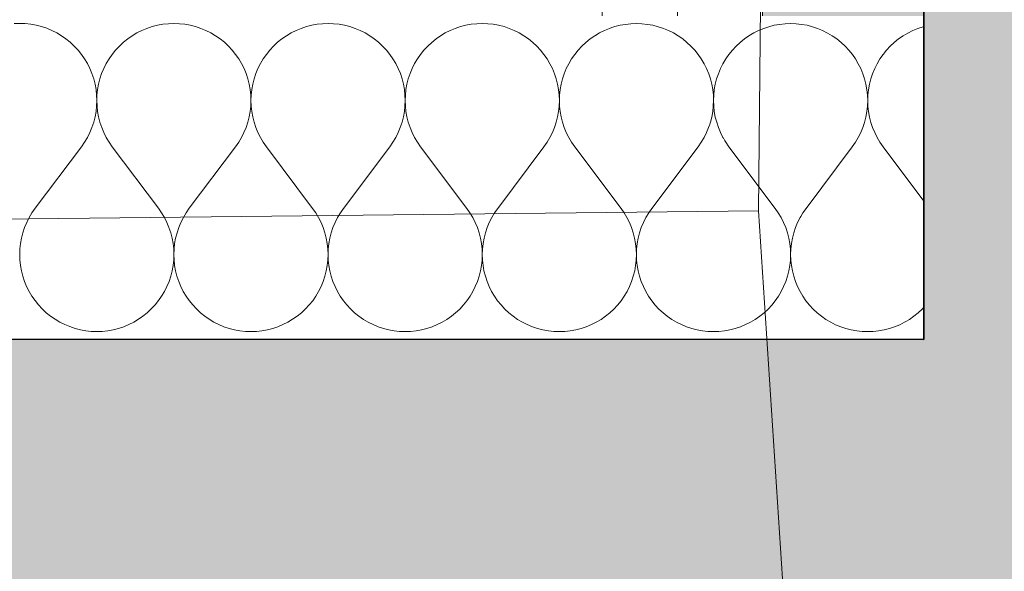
# Model space of a CAD drawing. Header units: millimetres. Extents: x -40276 to 214973, y -147941 to 35228.
# Tile 170 of 256: x -609 to -123, y 75 to 348. Entities that reach past the tile are written whole.
import ezdxf

# ---------------------------------------------------------------- set-up
doc = ezdxf.new("R2010")
doc.units = ezdxf.units.MM
doc.header["$MEASUREMENT"] = 0
doc.linetypes.add('Wipeout_Contour', pattern=[1000, 0, -1000])
for name, color, linetype in [('1._POHLED ZÁPADNÍ_2_0_plochy', 7, 'Continuous'), ('1._POHLED ZÁPADNÍ_2_akustické prvky', 7, 'Continuous'), ('1._POHLED ZÁPADNÍ_2_BT_ortho', 7, 'Continuous'), ('1._POHLED ZÁPADNÍ_2_Nové_Výplně – Řezové', 7, 'Continuous'), ('1._POHLED ZÁPADNÍ_2_Situace - terén', 7, 'Continuous')]:
    doc.layers.add(name, color=color, linetype=linetype)

# ---------------------------------------------------------------- blocks, each defined once
blk = doc.blocks.new('*X7', base_point=(-42174.69, -26223.67))
at = {"layer": '1._POHLED ZÁPADNÍ_2_Nové_Výplně – Řezové', "color": 21, "linetype": 'Continuous', "lineweight": 20, "true_color": 0xffaaaa}
for p, q in [((-310.13, 345.77), (-312.81, 345.29)), ((-307.43, 346.06), (-310.13, 345.77)), ((-304.71, 346.16), (-307.43, 346.06)), ((-301.99, 346.06), (-304.71, 346.16)), ((-299.29, 345.77), (-301.99, 346.06)), ((-296.61, 345.29), (-299.29, 345.77)), ((-233.94, 345.76), (-236.62, 345.28)), ((-231.24, 346.05), (-233.94, 345.76)), ((-228.52, 346.15), (-231.24, 346.05)), ((-225.8, 346.05), (-228.52, 346.15)), ((-223.09, 345.76), (-225.8, 346.05)), ((-220.42, 345.28), (-223.09, 345.76)), ((-315.45, 344.62), (-316.83, 344.16)), ((-312.81, 345.29), (-315.45, 344.62)), ((-293.97, 344.61), (-296.61, 345.29)), ((-291.39, 343.75), (-293.97, 344.61)), ((-288.88, 342.71), (-291.39, 343.75)), ((-286.45, 341.49), (-288.88, 342.71)), ((-284.11, 340.1), (-286.45, 341.49)), ((-246.78, 341.49), (-249.12, 340.1)), ((-244.35, 342.71), (-246.78, 341.49)), ((-241.84, 343.75), (-244.35, 342.71)), ((-239.26, 344.61), (-241.84, 343.75)), ((-236.62, 345.28), (-239.26, 344.61)), ((-217.78, 344.6), (-220.42, 345.28)), ((-215.2, 343.74), (-217.78, 344.6)), ((-212.69, 342.7), (-215.2, 343.74)), ((-210.26, 341.48), (-212.69, 342.7)), ((-207.92, 340.09), (-210.26, 341.48)), ((-170.59, 341.48), (-172.93, 340.09)), ((-168.16, 342.69), (-170.59, 341.48)), ((-165.65, 343.74), (-168.16, 342.69)), ((-163.06, 344.59), (-165.65, 343.74)), ((-162.65, 344.7), (-163.06, 344.59)), ((-281.87, 338.55), (-284.11, 340.1)), ((-279.75, 336.84), (-281.87, 338.55)), ((-277.76, 334.99), (-279.75, 336.84)), ((-253.48, 336.84), (-255.47, 334.99)), ((-251.36, 338.55), (-253.48, 336.84)), ((-249.12, 340.1), (-251.36, 338.55)), ((-205.68, 338.54), (-207.92, 340.09)), ((-203.56, 336.83), (-205.68, 338.54)), ((-201.57, 334.98), (-203.56, 336.83)), ((-177.28, 336.83), (-179.28, 334.97)), ((-175.17, 338.54), (-177.28, 336.83)), ((-172.93, 340.09), (-175.17, 338.54)), ((-275.91, 333), (-277.76, 334.99)), ((-274.21, 330.88), (-275.91, 333)), ((-272.66, 328.64), (-274.21, 330.88)), ((-259.03, 330.88), (-260.58, 328.64)), ((-257.32, 332.99), (-259.03, 330.88)), ((-255.47, 334.99), (-257.32, 332.99)), ((-199.72, 332.99), (-201.57, 334.98)), ((-198.02, 330.87), (-199.72, 332.99)), ((-196.46, 328.63), (-198.02, 330.87)), ((-182.84, 330.86), (-184.39, 328.63)), ((-181.13, 332.98), (-182.84, 330.86)), ((-179.28, 334.97), (-181.13, 332.98)), ((-271.27, 326.3), (-272.66, 328.64)), ((-270.05, 323.87), (-271.27, 326.3)), ((-261.96, 326.3), (-263.18, 323.87)), ((-260.58, 328.64), (-261.96, 326.3)), ((-195.08, 326.29), (-196.46, 328.63)), ((-193.86, 323.86), (-195.08, 326.29)), ((-185.77, 326.29), (-186.99, 323.86)), ((-184.39, 328.63), (-185.77, 326.29)), ((-269.01, 321.35), (-270.05, 323.87)), ((-268.16, 318.77), (-269.01, 321.35)), ((-264.22, 321.35), (-265.08, 318.77)), ((-263.18, 323.87), (-264.22, 321.35)), ((-192.82, 321.34), (-193.86, 323.86)), ((-191.96, 318.76), (-192.82, 321.34)), ((-188.03, 321.34), (-188.89, 318.76)), ((-186.99, 323.86), (-188.03, 321.34)), ((-267.48, 316.14), (-268.16, 318.77)), ((-265.08, 318.77), (-265.75, 316.14)), ((-191.29, 316.12), (-191.96, 318.76)), ((-188.89, 318.76), (-189.56, 316.12)), ((-267, 313.46), (-267.48, 316.14)), ((-266.71, 310.75), (-267, 313.46)), ((-266.23, 313.46), (-266.52, 310.75)), ((-265.75, 316.14), (-266.23, 313.46)), ((-190.81, 313.45), (-191.29, 316.12)), ((-190.52, 310.74), (-190.81, 313.45)), ((-190.04, 313.45), (-190.33, 310.74)), ((-189.56, 316.12), (-190.04, 313.45)), ((-266.72, 305.32), (-266.62, 308.03)), ((-266.62, 308.03), (-266.71, 310.75)), ((-266.52, 310.75), (-266.62, 308.03)), ((-266.62, 308.03), (-266.52, 305.32)), ((-190.53, 305.3), (-190.43, 308.02)), ((-190.43, 308.02), (-190.52, 310.74)), ((-190.33, 310.74), (-190.43, 308.02)), ((-190.43, 308.02), (-190.33, 305.3)), ((-267.5, 299.93), (-267.01, 302.61)), ((-267.01, 302.61), (-266.72, 305.32)), ((-266.52, 305.32), (-266.23, 302.61)), ((-266.23, 302.61), (-265.74, 299.93)), ((-191.31, 299.92), (-190.82, 302.6)), ((-190.82, 302.6), (-190.53, 305.3)), ((-190.33, 305.3), (-190.04, 302.6)), ((-190.04, 302.6), (-189.55, 299.92)), ((-268.63, 295.94), (-268.17, 297.3)), ((-268.17, 297.3), (-267.5, 299.93)), ((-265.74, 299.93), (-265.07, 297.3)), ((-265.07, 297.3), (-264.21, 294.72)), ((-192.84, 294.71), (-191.98, 297.29)), ((-191.98, 297.29), (-191.31, 299.92)), ((-189.55, 299.92), (-188.88, 297.29)), ((-188.88, 297.29), (-188.02, 294.71)), ((-264.21, 294.72), (-263.17, 292.21)), ((-263.17, 292.21), (-261.95, 289.77)), ((-195.11, 289.76), (-193.89, 292.19)), ((-193.89, 292.19), (-192.84, 294.71)), ((-188.02, 294.71), (-186.98, 292.19)), ((-186.98, 292.19), (-185.76, 289.76)), ((-261.95, 289.77), (-261.19, 288.5)), ((-198.05, 285.19), (-196.5, 287.42)), ((-196.5, 287.42), (-195.11, 289.76)), ((-185.76, 289.76), (-184.37, 287.42)), ((-184.37, 287.42), (-182.81, 285.19)), ((-220.91, 254.72), (-198.05, 285.19)), ((-162.66, 258.31), (-182.81, 285.19)), ((-220.91, 254.72), (-222.47, 252.49)), ((-222.47, 252.49), (-223.48, 250.78)), ((-165.49, 203.07), (-163.5, 204.92)), ((-163.5, 204.92), (-162.67, 205.82)), ((-171.53, 198.81), (-169.84, 199.81)), ((-169.84, 199.81), (-167.61, 201.36)), ((-167.61, 201.36), (-165.49, 203.07))]:
    blk.add_line(p, q, dxfattribs=at)
blk = doc.blocks.new('*X11', base_point=(-42174.69, -26223.67))
at = {"layer": '1._POHLED ZÁPADNÍ_2_Nové_Výplně – Řezové', "color": 21, "linetype": 'Continuous', "lineweight": 20, "true_color": 0xffaaaa}
for p, q in [((-609.47, 346.21), (-612.19, 346.11)), ((-606.75, 346.11), (-609.47, 346.21)), ((-604.05, 345.82), (-606.75, 346.11)), ((-601.37, 345.33), (-604.05, 345.82)), ((-538.7, 345.81), (-541.38, 345.33)), ((-536, 346.1), (-538.7, 345.81)), ((-533.28, 346.2), (-536, 346.1)), ((-530.56, 346.1), (-533.28, 346.2)), ((-527.86, 345.81), (-530.56, 346.1)), ((-525.18, 345.32), (-527.86, 345.81)), ((-462.51, 345.8), (-465.19, 345.31)), ((-459.81, 346.09), (-462.51, 345.8)), ((-457.09, 346.18), (-459.81, 346.09)), ((-454.37, 346.09), (-457.09, 346.18)), ((-451.67, 345.79), (-454.37, 346.09)), ((-448.99, 345.31), (-451.67, 345.79)), ((-386.32, 345.78), (-389, 345.3)), ((-383.62, 346.08), (-386.32, 345.78)), ((-380.9, 346.17), (-383.62, 346.08)), ((-378.18, 346.07), (-380.9, 346.17)), ((-375.48, 345.78), (-378.18, 346.07)), ((-372.8, 345.3), (-375.48, 345.78)), ((-598.73, 344.66), (-601.37, 345.33)), ((-596.15, 343.8), (-598.73, 344.66)), ((-593.64, 342.76), (-596.15, 343.8)), ((-591.21, 341.54), (-593.64, 342.76)), ((-588.87, 340.15), (-591.21, 341.54)), ((-551.54, 341.53), (-553.88, 340.15)), ((-549.11, 342.75), (-551.54, 341.53)), ((-546.6, 343.79), (-549.11, 342.75)), ((-544.02, 344.65), (-546.6, 343.79)), ((-541.38, 345.33), (-544.02, 344.65)), ((-522.54, 344.65), (-525.18, 345.32)), ((-519.96, 343.79), (-522.54, 344.65)), ((-517.45, 342.75), (-519.96, 343.79)), ((-515.02, 341.53), (-517.45, 342.75)), ((-512.68, 340.14), (-515.02, 341.53)), ((-475.35, 341.52), (-477.69, 340.13)), ((-472.92, 342.74), (-475.35, 341.52)), ((-470.41, 343.78), (-472.92, 342.74)), ((-467.83, 344.64), (-470.41, 343.78)), ((-465.19, 345.31), (-467.83, 344.64)), ((-446.35, 344.64), (-448.99, 345.31)), ((-443.77, 343.78), (-446.35, 344.64)), ((-441.26, 342.74), (-443.77, 343.78)), ((-438.83, 341.52), (-441.26, 342.74)), ((-436.49, 340.13), (-438.83, 341.52)), ((-399.16, 341.51), (-401.5, 340.12)), ((-396.73, 342.73), (-399.16, 341.51)), ((-394.22, 343.77), (-396.73, 342.73)), ((-391.64, 344.63), (-394.22, 343.77)), ((-389, 345.3), (-391.64, 344.63)), ((-370.16, 344.63), (-372.8, 345.3)), ((-367.58, 343.77), (-370.16, 344.63)), ((-365.07, 342.72), (-367.58, 343.77)), ((-362.64, 341.51), (-365.07, 342.72)), ((-360.3, 340.12), (-362.64, 341.51)), ((-322.97, 341.5), (-325.31, 340.11)), ((-320.54, 342.72), (-322.97, 341.5)), ((-318.03, 343.76), (-320.54, 342.72)), ((-316.83, 344.16), (-318.03, 343.76)), ((-586.63, 338.6), (-588.87, 340.15)), ((-584.52, 336.89), (-586.63, 338.6)), ((-582.53, 335.04), (-584.52, 336.89)), ((-558.24, 336.89), (-560.23, 335.03)), ((-556.12, 338.59), (-558.24, 336.89)), ((-553.88, 340.15), (-556.12, 338.59)), ((-510.44, 338.59), (-512.68, 340.14)), ((-508.33, 336.88), (-510.44, 338.59)), ((-506.34, 335.02), (-508.33, 336.88)), ((-482.05, 336.88), (-484.04, 335.02)), ((-479.93, 338.58), (-482.05, 336.88)), ((-477.69, 340.13), (-479.93, 338.58)), ((-434.25, 338.58), (-436.49, 340.13)), ((-432.14, 336.87), (-434.25, 338.58)), ((-430.15, 335.01), (-432.14, 336.87)), ((-405.86, 336.86), (-407.85, 335.01)), ((-403.74, 338.57), (-405.86, 336.86)), ((-401.5, 340.12), (-403.74, 338.57)), ((-358.06, 338.56), (-360.3, 340.12)), ((-355.95, 336.86), (-358.06, 338.56)), ((-353.95, 335), (-355.95, 336.86)), ((-329.67, 336.85), (-331.66, 335)), ((-327.55, 338.56), (-329.67, 336.85)), ((-325.31, 340.11), (-327.55, 338.56)), ((-580.67, 333.04), (-582.53, 335.04)), ((-578.97, 330.93), (-580.67, 333.04)), ((-577.42, 328.69), (-578.97, 330.93)), ((-563.79, 330.92), (-565.34, 328.69)), ((-562.08, 333.04), (-563.79, 330.92)), ((-560.23, 335.03), (-562.08, 333.04)), ((-504.48, 333.03), (-506.34, 335.02)), ((-502.78, 330.91), (-504.48, 333.03)), ((-501.23, 328.68), (-502.78, 330.91)), ((-487.6, 330.91), (-489.15, 328.68)), ((-485.89, 333.03), (-487.6, 330.91)), ((-484.04, 335.02), (-485.89, 333.03)), ((-428.29, 333.02), (-430.15, 335.01)), ((-426.59, 330.9), (-428.29, 333.02)), ((-425.04, 328.67), (-426.59, 330.9)), ((-411.41, 330.9), (-412.96, 328.66)), ((-409.7, 333.02), (-411.41, 330.9)), ((-407.85, 335.01), (-409.7, 333.02)), ((-352.1, 333.01), (-353.95, 335)), ((-350.4, 330.89), (-352.1, 333.01)), ((-348.85, 328.65), (-350.4, 330.89)), ((-335.22, 330.89), (-336.77, 328.65)), ((-333.51, 333.01), (-335.22, 330.89)), ((-331.66, 335), (-333.51, 333.01)), ((-576.03, 326.35), (-577.42, 328.69)), ((-574.81, 323.92), (-576.03, 326.35)), ((-566.73, 326.35), (-567.94, 323.91)), ((-565.34, 328.69), (-566.73, 326.35)), ((-499.84, 326.34), (-501.23, 328.68)), ((-498.62, 323.9), (-499.84, 326.34)), ((-490.54, 326.34), (-491.75, 323.9)), ((-489.15, 328.68), (-490.54, 326.34)), ((-423.65, 326.33), (-425.04, 328.67)), ((-422.43, 323.89), (-423.65, 326.33)), ((-414.35, 326.32), (-415.56, 323.89)), ((-412.96, 328.66), (-414.35, 326.32)), ((-347.46, 326.31), (-348.85, 328.65)), ((-346.24, 323.88), (-347.46, 326.31)), ((-338.16, 326.31), (-339.37, 323.88)), ((-336.77, 328.65), (-338.16, 326.31)), ((-573.77, 321.4), (-574.81, 323.92)), ((-572.92, 318.82), (-573.77, 321.4)), ((-568.98, 321.4), (-569.84, 318.82)), ((-567.94, 323.91), (-568.98, 321.4)), ((-497.58, 321.39), (-498.62, 323.9)), ((-496.73, 318.81), (-497.58, 321.39)), ((-492.79, 321.39), (-493.65, 318.81)), ((-491.75, 323.9), (-492.79, 321.39)), ((-421.39, 321.38), (-422.43, 323.89)), ((-420.54, 318.8), (-421.39, 321.38)), ((-416.6, 321.38), (-417.46, 318.8)), ((-415.56, 323.89), (-416.6, 321.38)), ((-345.2, 321.37), (-346.24, 323.88)), ((-344.35, 318.78), (-345.2, 321.37)), ((-340.41, 321.37), (-341.27, 318.78)), ((-339.37, 323.88), (-340.41, 321.37)), ((-572.25, 316.18), (-572.92, 318.82)), ((-569.84, 318.82), (-570.51, 316.18)), ((-496.06, 316.17), (-496.73, 318.81)), ((-493.65, 318.81), (-494.32, 316.17)), ((-419.87, 316.16), (-420.54, 318.8)), ((-417.46, 318.8), (-418.13, 316.16)), ((-343.67, 316.15), (-344.35, 318.78)), ((-341.27, 318.78), (-341.94, 316.15)), ((-571.77, 313.51), (-572.25, 316.18)), ((-571.48, 310.8), (-571.77, 313.51)), ((-571, 313.51), (-571.29, 310.8)), ((-570.51, 316.18), (-571, 313.51)), ((-495.57, 313.49), (-496.06, 316.17)), ((-495.29, 310.79), (-495.57, 313.49)), ((-494.81, 313.49), (-495.09, 310.79)), ((-494.32, 316.17), (-494.81, 313.49)), ((-419.38, 313.48), (-419.87, 316.16)), ((-419.1, 310.78), (-419.38, 313.48)), ((-418.61, 313.48), (-418.9, 310.78)), ((-418.13, 316.16), (-418.61, 313.48)), ((-343.19, 313.47), (-343.67, 316.15)), ((-342.9, 310.77), (-343.19, 313.47)), ((-342.42, 313.47), (-342.71, 310.77)), ((-341.94, 316.15), (-342.42, 313.47)), ((-571.38, 308.08), (-571.48, 310.8)), ((-571.48, 305.36), (-571.38, 308.08)), ((-571.29, 310.8), (-571.38, 308.08)), ((-571.38, 308.08), (-571.28, 305.36)), ((-495.19, 308.07), (-495.29, 310.79)), ((-495.29, 305.35), (-495.19, 308.07)), ((-495.09, 310.79), (-495.19, 308.07)), ((-495.19, 308.07), (-495.09, 305.35)), ((-419, 308.06), (-419.1, 310.78)), ((-419.1, 305.34), (-419, 308.06)), ((-418.9, 310.78), (-419, 308.06)), ((-419, 308.06), (-418.9, 305.34)), ((-342.91, 305.33), (-342.81, 308.05)), ((-342.81, 308.05), (-342.9, 310.77)), ((-342.71, 310.77), (-342.81, 308.05)), ((-342.81, 308.05), (-342.71, 305.33)), ((-572.26, 299.98), (-571.77, 302.66)), ((-571.77, 302.66), (-571.48, 305.36)), ((-571.28, 305.36), (-570.99, 302.66)), ((-570.99, 302.66), (-570.51, 299.98)), ((-496.07, 299.97), (-495.58, 302.65)), ((-495.58, 302.65), (-495.29, 305.35)), ((-495.09, 305.35), (-494.8, 302.65)), ((-494.8, 302.65), (-494.32, 299.97)), ((-419.88, 299.96), (-419.39, 302.63)), ((-419.39, 302.63), (-419.1, 305.34)), ((-418.9, 305.34), (-418.61, 302.63)), ((-418.61, 302.63), (-418.13, 299.96)), ((-343.69, 299.95), (-343.2, 302.62)), ((-343.2, 302.62), (-342.91, 305.33)), ((-342.71, 305.33), (-342.42, 302.62)), ((-342.42, 302.62), (-341.93, 299.95)), ((-573.8, 294.77), (-572.93, 297.35)), ((-572.93, 297.35), (-572.26, 299.98)), ((-570.51, 299.98), (-569.83, 297.35)), ((-569.83, 297.35), (-568.97, 294.76)), ((-497.61, 294.75), (-496.74, 297.33)), ((-496.74, 297.33), (-496.07, 299.97)), ((-494.32, 299.97), (-493.64, 297.33)), ((-493.64, 297.33), (-492.78, 294.75)), ((-421.41, 294.74), (-420.55, 297.32)), ((-420.55, 297.32), (-419.88, 299.96)), ((-418.13, 299.96), (-417.45, 297.32)), ((-417.45, 297.32), (-416.59, 294.74)), ((-345.22, 294.73), (-344.36, 297.31)), ((-344.36, 297.31), (-343.69, 299.95)), ((-341.93, 299.95), (-341.26, 297.31)), ((-341.26, 297.31), (-340.4, 294.73)), ((-576.06, 289.82), (-574.84, 292.25)), ((-574.84, 292.25), (-573.8, 294.77)), ((-568.97, 294.76), (-567.93, 292.25)), ((-567.93, 292.25), (-566.71, 289.82)), ((-499.87, 289.81), (-498.65, 292.24)), ((-498.65, 292.24), (-497.61, 294.75)), ((-492.78, 294.75), (-491.74, 292.24)), ((-491.74, 292.24), (-490.52, 289.81)), ((-423.68, 289.8), (-422.46, 292.23)), ((-422.46, 292.23), (-421.41, 294.74)), ((-416.59, 294.74), (-415.55, 292.23)), ((-415.55, 292.23), (-414.33, 289.8)), ((-347.49, 289.79), (-346.27, 292.22)), ((-346.27, 292.22), (-345.22, 294.73)), ((-340.4, 294.73), (-339.36, 292.22)), ((-339.36, 292.22), (-338.14, 289.78)), ((-271.3, 289.77), (-270.08, 292.21)), ((-270.08, 292.21), (-269.03, 294.72)), ((-269.03, 294.72), (-268.63, 295.94)), ((-579, 285.25), (-577.45, 287.48)), ((-577.45, 287.48), (-576.06, 289.82)), ((-566.71, 289.82), (-565.32, 287.48)), ((-565.32, 287.48), (-563.77, 285.25)), ((-502.81, 285.24), (-501.26, 287.47)), ((-501.26, 287.47), (-499.87, 289.81)), ((-490.52, 289.81), (-489.13, 287.47)), ((-489.13, 287.47), (-487.58, 285.24)), ((-426.62, 285.23), (-425.07, 287.46)), ((-425.07, 287.46), (-423.68, 289.8)), ((-414.33, 289.8), (-412.94, 287.46)), ((-412.94, 287.46), (-411.38, 285.22)), ((-350.43, 285.21), (-348.88, 287.45)), ((-348.88, 287.45), (-347.49, 289.79)), ((-338.14, 289.78), (-336.75, 287.45)), ((-336.75, 287.45), (-335.19, 285.21)), ((-274.24, 285.2), (-272.69, 287.44)), ((-272.69, 287.44), (-271.3, 289.77)), ((-261.19, 288.5), (-260.56, 287.43)), ((-260.56, 287.43), (-259, 285.2)), ((-601.87, 254.78), (-579, 285.25)), ((-540.91, 254.77), (-563.77, 285.25)), ((-525.68, 254.77), (-502.81, 285.24)), ((-464.72, 254.76), (-487.58, 285.24)), ((-449.48, 254.75), (-426.62, 285.23)), ((-388.53, 254.74), (-411.38, 285.22)), ((-373.29, 254.74), (-350.43, 285.21)), ((-312.34, 254.73), (-335.19, 285.21)), ((-297.1, 254.73), (-274.24, 285.2)), ((-236.15, 254.72), (-259, 285.2)), ((-601.87, 254.78), (-603.42, 252.54)), ((-539.36, 252.53), (-540.91, 254.77)), ((-525.68, 254.77), (-527.23, 252.53)), ((-463.17, 252.52), (-464.72, 254.76)), ((-449.48, 254.75), (-451.04, 252.52)), ((-386.98, 252.51), (-388.53, 254.74)), ((-373.29, 254.74), (-374.85, 252.51)), ((-310.79, 252.5), (-312.34, 254.73)), ((-297.1, 254.73), (-298.66, 252.5)), ((-234.6, 252.49), (-236.15, 254.72)), ((-604.81, 250.21), (-606.03, 247.77)), ((-603.42, 252.54), (-604.81, 250.21)), ((-537.97, 250.2), (-539.36, 252.53)), ((-536.75, 247.76), (-537.97, 250.2)), ((-528.62, 250.19), (-529.84, 247.76)), ((-527.23, 252.53), (-528.62, 250.19)), ((-461.78, 250.18), (-463.17, 252.52)), ((-460.56, 247.75), (-461.78, 250.18)), ((-452.43, 250.18), (-453.65, 247.75)), ((-451.04, 252.52), (-452.43, 250.18)), ((-385.59, 250.17), (-386.98, 252.51)), ((-384.37, 247.74), (-385.59, 250.17)), ((-376.24, 250.17), (-377.46, 247.74)), ((-374.85, 252.51), (-376.24, 250.17)), ((-309.4, 250.16), (-310.79, 252.5)), ((-308.18, 247.73), (-309.4, 250.16)), ((-300.05, 250.16), (-301.27, 247.73)), ((-298.66, 252.5), (-300.05, 250.16)), ((-233.21, 250.15), (-234.6, 252.49)), ((-231.99, 247.72), (-233.21, 250.15)), ((-223.86, 250.15), (-225.08, 247.72)), ((-223.48, 250.78), (-223.86, 250.15)), ((-607.07, 245.26), (-607.94, 242.68)), ((-606.03, 247.77), (-607.07, 245.26)), ((-535.71, 245.25), (-536.75, 247.76)), ((-534.85, 242.67), (-535.71, 245.25)), ((-530.88, 245.25), (-531.74, 242.67)), ((-529.84, 247.76), (-530.88, 245.25)), ((-459.52, 245.24), (-460.56, 247.75)), ((-458.66, 242.66), (-459.52, 245.24)), ((-454.69, 245.24), (-455.55, 242.66)), ((-453.65, 247.75), (-454.69, 245.24)), ((-383.33, 245.23), (-384.37, 247.74)), ((-382.47, 242.65), (-383.33, 245.23)), ((-378.5, 245.23), (-379.36, 242.65)), ((-377.46, 247.74), (-378.5, 245.23)), ((-307.14, 245.22), (-308.18, 247.73)), ((-306.28, 242.64), (-307.14, 245.22)), ((-302.31, 245.22), (-303.17, 242.63)), ((-301.27, 247.73), (-302.31, 245.22)), ((-230.95, 245.2), (-231.99, 247.72)), ((-230.09, 242.62), (-230.95, 245.2)), ((-226.12, 245.2), (-226.98, 242.62)), ((-225.08, 247.72), (-226.12, 245.2)), ((-608.61, 240.05), (-609.1, 237.37)), ((-607.94, 242.68), (-608.61, 240.05)), ((-534.17, 240.03), (-534.85, 242.67)), ((-533.69, 237.36), (-534.17, 240.03)), ((-532.42, 240.03), (-532.91, 237.36)), ((-531.74, 242.67), (-532.42, 240.03)), ((-457.98, 240.02), (-458.66, 242.66)), ((-457.5, 237.35), (-457.98, 240.02)), ((-456.23, 240.02), (-456.71, 237.35)), ((-455.55, 242.66), (-456.23, 240.02)), ((-381.79, 240.01), (-382.47, 242.65)), ((-381.31, 237.33), (-381.79, 240.01)), ((-380.04, 240.01), (-380.52, 237.33)), ((-379.36, 242.65), (-380.04, 240.01)), ((-305.6, 240), (-306.28, 242.64)), ((-305.12, 237.32), (-305.6, 240)), ((-303.85, 240), (-304.33, 237.32)), ((-303.17, 242.63), (-303.85, 240)), ((-229.41, 239.99), (-230.09, 242.62)), ((-228.93, 237.31), (-229.41, 239.99)), ((-227.66, 239.99), (-228.14, 237.31)), ((-226.98, 242.62), (-227.66, 239.99)), ((-609.39, 234.66), (-609.49, 231.95)), ((-609.1, 237.37), (-609.39, 234.66)), ((-533.4, 234.65), (-533.69, 237.36)), ((-533.3, 231.93), (-533.4, 234.65)), ((-533.2, 234.65), (-533.3, 231.93)), ((-532.91, 237.36), (-533.2, 234.65)), ((-457.21, 234.64), (-457.5, 237.35)), ((-457.11, 231.92), (-457.21, 234.64)), ((-457.01, 234.64), (-457.11, 231.92)), ((-456.71, 237.35), (-457.01, 234.64)), ((-381.02, 234.63), (-381.31, 237.33)), ((-380.92, 231.91), (-381.02, 234.63)), ((-380.82, 234.63), (-380.92, 231.91)), ((-380.52, 237.33), (-380.82, 234.63)), ((-304.82, 234.62), (-305.12, 237.32)), ((-304.73, 231.9), (-304.82, 234.62)), ((-304.63, 234.62), (-304.73, 231.9)), ((-304.33, 237.32), (-304.63, 234.62)), ((-228.63, 234.61), (-228.93, 237.31)), ((-228.54, 231.89), (-228.63, 234.61)), ((-228.44, 234.61), (-228.54, 231.89)), ((-228.14, 237.31), (-228.44, 234.61)), ((-609.49, 231.95), (-609.39, 229.23)), ((-609.39, 229.23), (-609.1, 226.52)), ((-533.68, 226.51), (-533.39, 229.22)), ((-533.39, 229.22), (-533.3, 231.93)), ((-533.3, 231.93), (-533.2, 229.22)), ((-533.2, 229.22), (-532.91, 226.51)), ((-457.49, 226.5), (-457.2, 229.2)), ((-457.2, 229.2), (-457.11, 231.92)), ((-457.11, 231.92), (-457.01, 229.2)), ((-457.01, 229.2), (-456.72, 226.5)), ((-381.3, 226.49), (-381.01, 229.19)), ((-381.01, 229.19), (-380.92, 231.91)), ((-380.92, 231.91), (-380.82, 229.19)), ((-380.82, 229.19), (-380.53, 226.49)), ((-305.11, 226.48), (-304.82, 229.18)), ((-304.82, 229.18), (-304.73, 231.9)), ((-304.73, 231.9), (-304.63, 229.18)), ((-304.63, 229.18), (-304.34, 226.47)), ((-228.92, 226.46), (-228.63, 229.17)), ((-228.63, 229.17), (-228.54, 231.89)), ((-228.54, 231.89), (-228.44, 229.17)), ((-228.44, 229.17), (-228.15, 226.46)), ((-609.1, 226.52), (-608.62, 223.84)), ((-608.62, 223.84), (-607.95, 221.21)), ((-534.84, 221.2), (-534.17, 223.83)), ((-534.17, 223.83), (-533.68, 226.51)), ((-532.91, 226.51), (-532.43, 223.83)), ((-532.43, 223.83), (-531.76, 221.2)), ((-458.65, 221.18), (-457.97, 223.82)), ((-457.97, 223.82), (-457.49, 226.5)), ((-456.72, 226.5), (-456.24, 223.82)), ((-456.24, 223.82), (-455.57, 221.18)), ((-381.78, 223.81), (-381.3, 226.49)), ((-380.53, 226.49), (-380.05, 223.81)), ((-305.59, 223.8), (-305.11, 226.48)), ((-304.34, 226.47), (-303.86, 223.8)), ((-229.4, 223.79), (-228.92, 226.46)), ((-228.15, 226.46), (-227.67, 223.79)), ((-607.95, 221.21), (-607.09, 218.63)), ((-535.7, 218.61), (-534.84, 221.2)), ((-531.76, 221.2), (-530.9, 218.61)), ((-459.5, 218.6), (-458.65, 221.18)), ((-455.57, 221.18), (-454.71, 218.6)), ((-383.31, 218.59), (-382.46, 221.17)), ((-382.46, 221.17), (-381.78, 223.81)), ((-380.05, 223.81), (-379.38, 221.17)), ((-379.38, 221.17), (-378.52, 218.59)), ((-307.12, 218.58), (-306.27, 221.16)), ((-306.27, 221.16), (-305.59, 223.8)), ((-303.86, 223.8), (-303.19, 221.16)), ((-303.19, 221.16), (-302.33, 218.58)), ((-230.93, 218.57), (-230.07, 221.15)), ((-230.07, 221.15), (-229.4, 223.79)), ((-227.67, 223.79), (-227, 221.15)), ((-227, 221.15), (-226.14, 218.57)), ((-607.09, 218.63), (-606.06, 216.11)), ((-606.06, 216.11), (-604.84, 213.68)), ((-537.95, 213.67), (-536.74, 216.1)), ((-536.74, 216.1), (-535.7, 218.61)), ((-530.9, 218.61), (-529.86, 216.1)), ((-529.86, 216.1), (-528.65, 213.67)), ((-461.76, 213.66), (-460.54, 216.09)), ((-460.54, 216.09), (-459.5, 218.6)), ((-454.71, 218.6), (-453.67, 216.09)), ((-453.67, 216.09), (-452.46, 213.65)), ((-385.57, 213.64), (-384.35, 216.08)), ((-384.35, 216.08), (-383.31, 218.59)), ((-378.52, 218.59), (-377.48, 216.08)), ((-377.48, 216.08), (-376.27, 213.64)), ((-309.38, 213.63), (-308.16, 216.07)), ((-308.16, 216.07), (-307.12, 218.58)), ((-302.33, 218.58), (-301.29, 216.06)), ((-301.29, 216.06), (-300.08, 213.63)), ((-233.19, 213.62), (-231.97, 216.05)), ((-231.97, 216.05), (-230.93, 218.57)), ((-226.14, 218.57), (-225.1, 216.05)), ((-225.1, 216.05), (-223.89, 213.62)), ((-604.84, 213.68), (-603.45, 211.34)), ((-603.45, 211.34), (-601.9, 209.1)), ((-540.89, 209.09), (-539.34, 211.33)), ((-539.34, 211.33), (-537.95, 213.67)), ((-528.65, 213.67), (-527.26, 211.33)), ((-527.26, 211.33), (-525.71, 209.09)), ((-464.7, 209.08), (-463.15, 211.32)), ((-463.15, 211.32), (-461.76, 213.66)), ((-452.46, 213.65), (-451.07, 211.31)), ((-451.07, 211.31), (-449.52, 209.08)), ((-388.51, 209.07), (-386.96, 211.3)), ((-386.96, 211.3), (-385.57, 213.64)), ((-376.27, 213.64), (-374.88, 211.3)), ((-374.88, 211.3), (-373.33, 209.07)), ((-312.32, 209.06), (-310.77, 211.29)), ((-310.77, 211.29), (-309.38, 213.63)), ((-300.08, 213.63), (-298.69, 211.29)), ((-298.69, 211.29), (-297.14, 209.06)), ((-236.13, 209.05), (-234.58, 211.28)), ((-234.58, 211.28), (-233.19, 213.62)), ((-223.89, 213.62), (-222.5, 211.28)), ((-222.5, 211.28), (-220.95, 209.04)), ((-601.9, 209.1), (-600.2, 206.98)), ((-600.2, 206.98), (-598.34, 204.99)), ((-598.34, 204.99), (-596.35, 203.14)), ((-546.44, 203.13), (-544.45, 204.98)), ((-544.45, 204.98), (-542.6, 206.97)), ((-542.6, 206.97), (-540.89, 209.09)), ((-525.71, 209.09), (-524.01, 206.97)), ((-524.01, 206.97), (-522.15, 204.98)), ((-522.15, 204.98), (-520.16, 203.12)), ((-470.25, 203.12), (-468.26, 204.97)), ((-468.26, 204.97), (-466.41, 206.96)), ((-466.41, 206.96), (-464.7, 209.08)), ((-449.52, 209.08), (-447.82, 206.96)), ((-447.82, 206.96), (-445.96, 204.97)), ((-445.96, 204.97), (-443.97, 203.11)), ((-394.06, 203.11), (-392.07, 204.96)), ((-392.07, 204.96), (-390.22, 206.95)), ((-390.22, 206.95), (-388.51, 209.07)), ((-373.33, 209.07), (-371.62, 206.95)), ((-371.62, 206.95), (-369.77, 204.96)), ((-369.77, 204.96), (-367.78, 203.1)), ((-317.87, 203.09), (-315.88, 204.95)), ((-315.88, 204.95), (-314.03, 206.94)), ((-314.03, 206.94), (-312.32, 209.06)), ((-297.14, 209.06), (-295.43, 206.94)), ((-295.43, 206.94), (-293.58, 204.94)), ((-293.58, 204.94), (-291.59, 203.09)), ((-241.68, 203.08), (-239.69, 204.94)), ((-239.69, 204.94), (-237.84, 206.93)), ((-237.84, 206.93), (-236.13, 209.05)), ((-220.95, 209.04), (-219.24, 206.92)), ((-219.24, 206.92), (-217.39, 204.93)), ((-217.39, 204.93), (-215.4, 203.08)), ((-596.35, 203.14), (-594.24, 201.43)), ((-594.24, 201.43), (-592, 199.88)), ((-592, 199.88), (-589.66, 198.49)), ((-553.13, 198.48), (-550.79, 199.87)), ((-550.79, 199.87), (-548.56, 201.42)), ((-548.56, 201.42), (-546.44, 203.13)), ((-520.16, 203.12), (-518.04, 201.42)), ((-518.04, 201.42), (-515.81, 199.86)), ((-515.81, 199.86), (-513.47, 198.47)), ((-476.94, 198.47), (-474.6, 199.86)), ((-474.6, 199.86), (-472.37, 201.41)), ((-472.37, 201.41), (-470.25, 203.12)), ((-443.97, 203.11), (-441.85, 201.4)), ((-441.85, 201.4), (-439.62, 199.85)), ((-439.62, 199.85), (-437.28, 198.46)), ((-400.75, 198.46), (-398.41, 199.85)), ((-398.41, 199.85), (-396.18, 201.4)), ((-396.18, 201.4), (-394.06, 203.11)), ((-367.78, 203.1), (-365.66, 201.39)), ((-365.66, 201.39), (-363.43, 199.84)), ((-363.43, 199.84), (-361.09, 198.45)), ((-324.56, 198.45), (-322.22, 199.83)), ((-322.22, 199.83), (-319.99, 201.39)), ((-319.99, 201.39), (-317.87, 203.09)), ((-291.59, 203.09), (-289.47, 201.38)), ((-289.47, 201.38), (-287.24, 199.83)), ((-287.24, 199.83), (-284.9, 198.44)), ((-248.37, 198.43), (-246.03, 199.82)), ((-246.03, 199.82), (-243.8, 201.37)), ((-243.8, 201.37), (-241.68, 203.08)), ((-215.4, 203.08), (-213.28, 201.37)), ((-213.28, 201.37), (-211.05, 199.82)), ((-211.05, 199.82), (-208.71, 198.43)), ((-589.66, 198.49), (-587.23, 197.27)), ((-587.23, 197.27), (-584.72, 196.23)), ((-584.72, 196.23), (-582.14, 195.37)), ((-582.14, 195.37), (-579.5, 194.69)), ((-579.5, 194.69), (-576.82, 194.21)), ((-565.98, 194.21), (-563.3, 194.69)), ((-563.3, 194.69), (-560.66, 195.36)), ((-560.66, 195.36), (-558.08, 196.22)), ((-558.08, 196.22), (-555.57, 197.26)), ((-555.57, 197.26), (-553.13, 198.48)), ((-513.47, 198.47), (-511.04, 197.26)), ((-511.04, 197.26), (-508.53, 196.21)), ((-508.53, 196.21), (-505.95, 195.35)), ((-505.95, 195.35), (-503.31, 194.68)), ((-503.31, 194.68), (-500.63, 194.2)), ((-489.78, 194.2), (-487.11, 194.68)), ((-487.11, 194.68), (-484.47, 195.35)), ((-484.47, 195.35), (-481.89, 196.21)), ((-481.89, 196.21), (-479.38, 197.25)), ((-479.38, 197.25), (-476.94, 198.47)), ((-437.28, 198.46), (-434.85, 197.24)), ((-434.85, 197.24), (-432.34, 196.2)), ((-432.34, 196.2), (-429.75, 195.34)), ((-429.75, 195.34), (-427.12, 194.67)), ((-427.12, 194.67), (-424.44, 194.19)), ((-413.59, 194.18), (-410.92, 194.67)), ((-410.92, 194.67), (-408.28, 195.34)), ((-408.28, 195.34), (-405.7, 196.2)), ((-405.7, 196.2), (-403.19, 197.24)), ((-403.19, 197.24), (-400.75, 198.46)), ((-361.09, 198.45), (-358.66, 197.23)), ((-358.66, 197.23), (-356.15, 196.19)), ((-356.15, 196.19), (-353.56, 195.33)), ((-353.56, 195.33), (-350.93, 194.66)), ((-350.93, 194.66), (-348.25, 194.17)), ((-337.4, 194.17), (-334.73, 194.66)), ((-334.73, 194.66), (-332.09, 195.33)), ((-332.09, 195.33), (-329.51, 196.19)), ((-329.51, 196.19), (-327, 197.23)), ((-327, 197.23), (-324.56, 198.45)), ((-284.9, 198.44), (-282.47, 197.22)), ((-282.47, 197.22), (-279.95, 196.18)), ((-279.95, 196.18), (-277.37, 195.32)), ((-277.37, 195.32), (-274.74, 194.65)), ((-274.74, 194.65), (-272.06, 194.16)), ((-261.21, 194.16), (-258.54, 194.64)), ((-258.54, 194.64), (-255.9, 195.32)), ((-255.9, 195.32), (-253.32, 196.18)), ((-253.32, 196.18), (-250.8, 197.22)), ((-250.8, 197.22), (-248.37, 198.43)), ((-208.71, 198.43), (-206.28, 197.21)), ((-206.28, 197.21), (-203.76, 196.17)), ((-203.76, 196.17), (-201.18, 195.31)), ((-201.18, 195.31), (-198.55, 194.63)), ((-198.55, 194.63), (-195.87, 194.15)), ((-185.02, 194.15), (-182.35, 194.63)), ((-182.35, 194.63), (-179.71, 195.3)), ((-179.71, 195.3), (-177.13, 196.16)), ((-177.13, 196.16), (-174.61, 197.2)), ((-174.61, 197.2), (-172.18, 198.42)), ((-172.18, 198.42), (-171.53, 198.81)), ((-576.82, 194.21), (-574.12, 193.92)), ((-574.12, 193.92), (-571.4, 193.82)), ((-571.4, 193.82), (-568.68, 193.92)), ((-568.68, 193.92), (-565.98, 194.21)), ((-500.63, 194.2), (-497.93, 193.91)), ((-497.93, 193.91), (-495.21, 193.81)), ((-495.21, 193.81), (-492.49, 193.91)), ((-492.49, 193.91), (-489.78, 194.2)), ((-424.44, 194.19), (-421.74, 193.89)), ((-421.74, 193.89), (-419.02, 193.8)), ((-419.02, 193.8), (-416.3, 193.89)), ((-416.3, 193.89), (-413.59, 194.18)), ((-348.25, 194.17), (-345.55, 193.88)), ((-345.55, 193.88), (-342.83, 193.79)), ((-342.83, 193.79), (-340.11, 193.88)), ((-340.11, 193.88), (-337.4, 194.17)), ((-272.06, 194.16), (-269.36, 193.87)), ((-269.36, 193.87), (-266.64, 193.77)), ((-266.64, 193.77), (-263.92, 193.87)), ((-263.92, 193.87), (-261.21, 194.16)), ((-195.87, 194.15), (-193.17, 193.86)), ((-193.17, 193.86), (-190.45, 193.76)), ((-190.45, 193.76), (-187.73, 193.86)), ((-187.73, 193.86), (-185.02, 194.15))]:
    blk.add_line(p, q, dxfattribs=at)

msp = doc.modelspace()

# ---------------------------------------------------------------- hatches: boundary and pattern name
at = {"layer": '1._POHLED ZÁPADNÍ_2_0_plochy', "linetype": 'Continuous', "lineweight": 0, "true_color": 0x725616}
msp.add_hatch(color=46, dxfattribs=at).paths.add_polyline_path([(-40276.11, 380.05), (-40276.11, -1043.68), (-26430.13, -1753.82), (-207.83, -1407.24, 0.378179), (2221.6, 744.43), (1454.58, 22244.44), (546.81, 28172.03), (-1346.6, 35227.52), (-3442.11, 35227.52), (-1029.19, 25664.88), (-238.38, 17796.01), (-239.22, 14109.25), (861.41, 14093.65), (783.04, 8563.06), (-240.47, 8577.57), (-242.36, 270.44), (-4572.17, 250.22), (-4572.63, 350.63), (-5872.68, 344.56), (-5872.22, 244.16), (-7761.04, 235.34), (-7759.92, 351.1), (-8809.82, 361.27), (-8811.09, 230.44), (-11400.33, 218.35), (-11400.37, 351.08), (-12450.37, 350.77), (-12450.33, 213.45), (-13471.16, 208.68), (-13473.3, 368.51), (-14863.29, 349.89), (-14861.31, 202.19), (-20482.16, 175.95), (-20484.75, 349.86), (-26651.76, 257.8), (-26680.1, 83.42), (-26744.58, -483.48), (-39549.98, 311.19)])

# ---------------------------------------------------------------- linework, layer by layer
at = {"layer": '1._POHLED ZÁPADNÍ_2_0_plochy', "color": 7, "linetype": 'Continuous', "lineweight": 13, "flags": 128}
msp.add_lwpolyline([(-40276.11, -1043.68), (-26430.13, -1753.82), (-207.83, -1407.24, 0.378179), (2221.6, 744.43), (1454.58, 22244.44), (546.81, 28172.03), (-1346.6, 35227.52)], format="xyb", dxfattribs=at)
msp.add_lwpolyline([(-1029.19, 25664.88), (-238.38, 17796.01), (-239.22, 14109.25), (861.41, 14093.65), (783.04, 8563.06), (-240.47, 8577.57), (-242.36, 270.44), (-4572.17, 250.22), (-4572.63, 350.63), (-5872.68, 344.56), (-5872.22, 244.16), (-7761.04, 235.34), (-7759.92, 351.1), (-8809.82, 361.27), (-8811.09, 230.44), (-11400.33, 218.35)], dxfattribs=at)
at = {"layer": '1._POHLED ZÁPADNÍ_2_Situace - terén', "color": 8, "linetype": 'Continuous', "lineweight": 13, "flags": 128}
msp.add_lwpolyline([(-321.69, 9430.27), (-284.45, 9430.27), (-284.45, 312.49), (-321.69, 312.49)], close=True, dxfattribs=at)

# ---------------------------------------------------------------- next in the draw order: wipeouts: each hides what was drawn before it
at = {"color": 254, "linetype": 'Wipeout_Contour', "lineweight": 0, "ltscale": 1112.905025}
msp.add_wipeout([(-162.65, 349.95), (-322.65, 349.97), (-162.67, 189.95)], dxfattribs=at).dxf.layer = '1._POHLED ZÁPADNÍ_2_Nové_Výplně – Řezové'

# ---------------------------------------------------------------- next in the draw order: block references
at = {"layer": '1._POHLED ZÁPADNÍ_2_0_plochy', "color": 9, "linetype": 'Continuous', "lineweight": 13}
msp.add_blockref('*X7', (-42174.69, -26223.67), dxfattribs=at)

# ---------------------------------------------------------------- next in the draw order: wipeouts: each hides what was drawn before it
at = {"color": 254, "linetype": 'Wipeout_Contour', "lineweight": 0, "ltscale": 5941.464106}
msp.add_wipeout([(-1711.93, 340.19), (-1711.95, 190.19), (-162.67, 189.95), (-322.65, 349.97), (-1711.93, 350.19)], dxfattribs=at).dxf.layer = '1._POHLED ZÁPADNÍ_2_Nové_Výplně – Řezové'

# ---------------------------------------------------------------- next in the draw order: linework, layer by layer
at = {"layer": '1._POHLED ZÁPADNÍ_2_akustické prvky', "color": 1, "linetype": 'Continuous', "lineweight": 35}
for q in [(-162.56, 2176.27), (-1711.95, 190.19)]:
    msp.add_line((-162.67, 189.95), q, dxfattribs=at)
at = {"layer": '1._POHLED ZÁPADNÍ_2_BT_ortho', "color": 142, "linetype": 'Continuous', "lineweight": 20, "true_color": 0x0080c0, "flags": 128}
for points in [[(-196.43, -482.19), (-244.37, 253.56), (-233.95, 1318.97)], [(-244.37, 253.56), (-15793.08, 84.22)]]:
    msp.add_lwpolyline(points, dxfattribs=at)

# ---------------------------------------------------------------- next in the draw order: block references
at = {"layer": '1._POHLED ZÁPADNÍ_2_0_plochy', "color": 9, "linetype": 'Continuous', "lineweight": 13}
msp.add_blockref('*X11', (-42174.69, -26223.67), dxfattribs=at)

doc.saveas('drawing.dxf')
